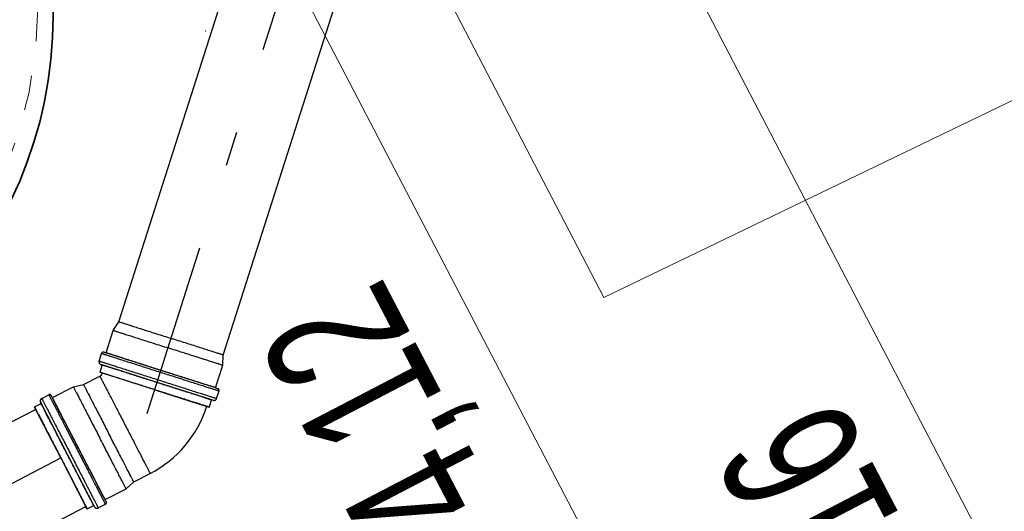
# Model space of a CAD drawing. Header units: metres. Extents: x -535942 to -530626, y -1087729 to -1086275.
# Tile 130 of 247: x -534207.01 to -534204.17, y -1086917.34 to -1086915.93. Entities that reach past the tile are written whole.
import ezdxf

# ---------------------------------------------------------------- set-up
doc = ezdxf.new("R2010")
doc.units = ezdxf.units.M
for name, pattern in [('A_CARA_07', [7, 5, -2]), ('DASHDOT', [1, 0.5, -0.25, 0, -0.25]), ('DASHED', [19.05, 12.7, -6.35])]:
    doc.linetypes.add(name, pattern=pattern)
for name, color, linetype in [('18', 7, 'Continuous'), ('_blok SS sítě', 7, 'Continuous'), ('_blok zaměření - nové', 7, 'Continuous'), ('_externi reference', 7, 'Continuous'), ('PROSPECT_neviditelná', 8, 'DASHED'), ('PROSPECT_osa', 8, 'DASHDOT')]:
    doc.layers.add(name, color=color, linetype=linetype)
for name, color, linetype, lineweight in [('AG silno NN', 251, 'G_VED_660_PN', 13), ('AG_koty souradnice značky', 240, 'Continuous', 13), ('CA_POHHRA25', 7, 'Continuous', 25), ('CA_REZY', 1, 'Continuous', 50), ('PROSPECT_technologie - nová', 150, 'Continuous', 35)]:
    doc.layers.add(name, color=color, linetype=linetype, lineweight=lineweight)
doc.layers.add('AG_Demolice', color=7, linetype='Continuous', lineweight=25, true_color=0xff8000)
doc.styles.add('PM-Poznámka', font='ARIALN.TTF', dxfattribs={"width": 0.8})
doc.linetypes.add('G_VED_660_PN', pattern='A,0.5,-1,2,-6.5,[28,hpfmlin.shx,S=1,R=0,X=0,Y=0],-6.5,2,-1,0.5', length=20)
doc.dimstyles.new('RP_Poznámkový', dxfattribs={"dimscale": 0, "dimtxt": 2, "dimasz": 2, "dimexe": 0, "dimexo": 5, "dimgap": 0.5, "dimtad": 1, "dimzin": 1, "dimtxsty": 'PM-Poznámka', "dimblk": 'ARCHTICK', "dimcen": 2.5, "dimclrd": 256, "dimclre": 256, "dimclrt": 256, "dimadec": 5, "dimazin": 0, "dimtm": 1e-09, "dimtfac": 1, "dimtmove": 1, "dimatfit": 3, "dimldrblk": 'CLOSEDBLANK', "dimfxl": 10, "dimfxlon": 1, "dimtfill": 1, "dimlwd": 13, "dimlwe": 13, "dimarcsym": 0})

# ---------------------------------------------------------------- blocks, each defined once
blk = doc.blocks.new('SS nízké napětí')
at = {"layer": 'AG silno NN', "ltscale": 0.7}
for p, q in [((-534208.21924, -1086911.15171), (-534205.32515, -1086916.72792)), ((-534205.32515, -1086916.72792), (-534203.27676, -1086915.73966))]:
    blk.add_line(p, q, dxfattribs=at)
blk = doc.blocks.new('doměř')
at = {"layer": '18', "color": 252, "linetype": 'Continuous', "lineweight": 13}
blk.add_point((-534206.47, -1086915.96), dxfattribs=at)
blk = doc.blocks.new('Zaměření - zekan')
at = {"layer": '_blok zaměření - nové', "lineweight": -3}
blk.add_blockref('doměř', (0, 0), dxfattribs=at)
blk = doc.blocks.new('A$Ca185f1d1')
at = {"layer": 'CA_POHHRA25', "color": 240, "linetype": 'A_CARA_07', "lineweight": 13}
blk.add_circle((13970, -1280.1), 1220, dxfattribs=at)
blk = doc.blocks.new('A$C881cb249')
at = {"layer": 'PROSPECT_neviditelná'}
for p, q in [((10.5082, 11.9496), (10.8272, 12.9493)), ((10.8083, 11.8539), (11.1273, 12.8536)), ((10.4921, 11.9246), (10.5082, 11.9496)), ((10.4715, 11.86), (10.4921, 11.9246)), ((10.4511, 11.8366), (10.4581, 11.8585)), ((10.4644, 11.8618), (10.4709, 11.8597)), ((10.4709, 11.8597), (10.4644, 11.8618)), ((10.6288, 11.8093), (10.4709, 11.8597)), ((10.8069, 11.8242), (10.8083, 11.8539)), ((10.4539, 11.8048), (10.4603, 11.8248)), ((10.4563, 11.8266), (10.46, 11.8254)), ((10.46, 11.8254), (10.4563, 11.8266)), ((10.6178, 11.775), (10.46, 11.8254)), ((10.7863, 11.7596), (10.8069, 11.8242)), ((10.4063, 11.7686), (10.4534, 11.7929)), ((10.4542, 11.8042), (10.4543, 11.8041)), ((10.4543, 11.8041), (10.4542, 11.8042)), ((10.4543, 11.8041), (10.4606, 11.8021)), ((10.4607, 11.8021), (10.4543, 11.8041)), ((10.4606, 11.8021), (10.4607, 11.8021)), ((10.6111, 11.7541), (10.4607, 11.8021)), ((10.7866, 11.759), (10.6288, 11.8093)), ((10.317, 11.7312), (10.3773, 11.7623)), ((10.3773, 11.7623), (10.4063, 11.7686)), ((10.7757, 11.7247), (10.6178, 11.775)), ((10.7866, 11.759), (10.7931, 11.7569)), ((10.7931, 11.7569), (10.7866, 11.759)), ((10.2861, 11.729), (10.3065, 11.7396)), ((10.3133, 11.7374), (10.3164, 11.7314)), ((10.3164, 11.7314), (10.3133, 11.7374)), ((10.3924, 11.5841), (10.3164, 11.7314)), ((10.6111, 11.7541), (10.7616, 11.7061)), ((10.7893, 11.7287), (10.7963, 11.7506)), ((10.2653, 11.7039), (10.2653, 11.7038)), ((10.2653, 11.7038), (10.2653, 11.7039)), ((10.2653, 11.7038), (10.2684, 11.6979)), ((10.2684, 11.6979), (10.2653, 11.7038)), ((10.2655, 11.7046), (10.2842, 11.7142)), ((10.2826, 11.7183), (10.2844, 11.7149)), ((10.2844, 11.7149), (10.2826, 11.7183)), ((10.3604, 11.5676), (10.2844, 11.7149)), ((10.768, 11.704), (10.7616, 11.7061)), ((10.7616, 11.7061), (10.7616, 11.7061)), ((10.7616, 11.7061), (10.768, 11.704)), ((10.768, 11.704), (10.768, 11.704)), ((10.768, 11.704), (10.768, 11.704)), ((10.7687, 11.7043), (10.775, 11.7244)), ((10.7757, 11.7247), (10.7793, 11.7235)), ((10.7793, 11.7235), (10.7757, 11.7247)), ((8.4733, 10.7708), (10.2686, 11.6975)), ((10.2684, 11.6979), (10.2684, 11.6979)), ((10.3408, 11.5575), (10.2684, 11.6979)), ((10.4364, 11.4204), (10.3604, 11.5676)), ((10.4684, 11.4369), (10.3924, 11.5841)), ((10.3408, 11.5575), (10.4133, 11.4172)), ((10.5508, 11.4887), (10.5979, 11.513)), ((10.5288, 11.4687), (10.5508, 11.4887)), ((10.4686, 11.4376), (10.5288, 11.4687)), ((8.6178, 10.4909), (10.4131, 11.4176)), ((10.4133, 11.4172), (10.4133, 11.4171)), ((10.4171, 11.411), (10.4357, 11.4206)), ((10.4364, 11.4204), (10.4381, 11.417)), ((10.4381, 11.417), (10.4364, 11.4204)), ((10.4489, 11.4136), (10.4694, 11.4241)), ((10.4684, 11.4369), (10.4715, 11.4309)), ((10.4715, 11.4309), (10.4684, 11.4369)), ((10.4164, 11.4113), (10.4133, 11.4171)), ((10.4133, 11.4171), (10.4163, 11.4113)), ((10.4163, 11.4113), (10.4164, 11.4112)), ((10.4164, 11.4112), (10.4164, 11.4113))]:
    blk.add_line(p, q, dxfattribs=at)
for points in [[(10.5082, 11.9496), (10.5083, 11.9496), (10.5086, 11.9495), (10.509, 11.9494), (10.5097, 11.9492), (10.5105, 11.9489), (10.5115, 11.9486), (10.5127, 11.9482), (10.514, 11.9478), (10.5155, 11.9473), (10.5172, 11.9467), (10.5191, 11.9461), (10.5212, 11.9455), (10.5234, 11.9448), (10.5258, 11.944), (10.5283, 11.9432), (10.531, 11.9424), (10.5339, 11.9414), (10.5369, 11.9405), (10.54, 11.9395), (10.5433, 11.9384), (10.5467, 11.9373), (10.5503, 11.9362), (10.554, 11.935), (10.5578, 11.9338), (10.5618, 11.9325), (10.5659, 11.9312), (10.5701, 11.9299), (10.5743, 11.9285), (10.5787, 11.9271), (10.5832, 11.9257), (10.5878, 11.9242), (10.5925, 11.9227), (10.5972, 11.9212), (10.602, 11.9197), (10.6069, 11.9181), (10.6119, 11.9165), (10.6169, 11.915), (10.6219, 11.9133), (10.6271, 11.9117), (10.6322, 11.9101), (10.6374, 11.9084), (10.6426, 11.9068), (10.6478, 11.9051), (10.653, 11.9034), (10.6635, 11.9001)], [(10.4921, 11.9246), (10.4922, 11.9246), (10.4925, 11.9245), (10.493, 11.9243), (10.4936, 11.9241), (10.4944, 11.9239), (10.4954, 11.9235), (10.4966, 11.9232), (10.498, 11.9227), (10.4995, 11.9222), (10.5012, 11.9217), (10.5031, 11.9211), (10.5052, 11.9204), (10.5074, 11.9197), (10.5098, 11.919), (10.5123, 11.9182), (10.515, 11.9173), (10.5179, 11.9164), (10.5209, 11.9154), (10.5241, 11.9144), (10.5274, 11.9133), (10.5309, 11.9122), (10.5345, 11.9111), (10.5382, 11.9099), (10.5421, 11.9087), (10.5461, 11.9074), (10.5502, 11.9061), (10.5544, 11.9047), (10.5588, 11.9033), (10.5632, 11.9019), (10.5677, 11.9005), (10.5724, 11.899), (10.5771, 11.8975), (10.5819, 11.8959), (10.5868, 11.8944), (10.5918, 11.8928), (10.5968, 11.8912), (10.6019, 11.8896), (10.607, 11.8879), (10.6122, 11.8863), (10.6175, 11.8846), (10.6228, 11.8829), (10.6281, 11.8812), (10.6334, 11.8795), (10.6388, 11.8778), (10.6441, 11.8761), (10.6495, 11.8744)], [(10.8083, 11.8539), (10.8082, 11.8539), (10.8079, 11.854), (10.8075, 11.8541), (10.8068, 11.8543), (10.806, 11.8546), (10.805, 11.8549), (10.8038, 11.8553), (10.8025, 11.8557), (10.8009, 11.8562), (10.7992, 11.8568), (10.7974, 11.8574), (10.7953, 11.858), (10.7931, 11.8587), (10.7907, 11.8595), (10.7882, 11.8603), (10.7855, 11.8611), (10.7826, 11.8621), (10.7796, 11.863), (10.7765, 11.864), (10.7732, 11.8651), (10.7698, 11.8662), (10.7662, 11.8673), (10.7625, 11.8685), (10.7586, 11.8697), (10.7547, 11.871), (10.7506, 11.8723), (10.7464, 11.8736), (10.7422, 11.875), (10.7378, 11.8764), (10.7333, 11.8778), (10.7287, 11.8793), (10.724, 11.8808), (10.7193, 11.8823), (10.7145, 11.8838), (10.7096, 11.8854), (10.7046, 11.887), (10.6996, 11.8886), (10.6945, 11.8902), (10.6894, 11.8918), (10.6843, 11.8934), (10.6791, 11.8951), (10.6739, 11.8967), (10.6687, 11.8984), (10.6635, 11.9001)], [(10.8069, 11.8242), (10.8068, 11.8242), (10.8065, 11.8243), (10.8061, 11.8244), (10.8054, 11.8246), (10.8046, 11.8249), (10.8036, 11.8252), (10.8024, 11.8256), (10.8011, 11.826), (10.7995, 11.8265), (10.7978, 11.8271), (10.7959, 11.8277), (10.7939, 11.8283), (10.7916, 11.829), (10.7892, 11.8298), (10.7867, 11.8306), (10.784, 11.8315), (10.7811, 11.8324), (10.7781, 11.8333), (10.7749, 11.8344), (10.7716, 11.8354), (10.7681, 11.8365), (10.7645, 11.8377), (10.7608, 11.8389), (10.7569, 11.8401), (10.7529, 11.8414), (10.7488, 11.8427), (10.7446, 11.844), (10.7403, 11.8454), (10.7358, 11.8468), (10.7313, 11.8483), (10.7266, 11.8498), (10.7219, 11.8513), (10.7171, 11.8528), (10.7122, 11.8544), (10.7072, 11.856), (10.7022, 11.8576), (10.6971, 11.8592), (10.692, 11.8608), (10.6868, 11.8625), (10.6815, 11.8642), (10.6763, 11.8658), (10.6709, 11.8675), (10.6656, 11.8692), (10.6603, 11.8709), (10.6549, 11.8727), (10.6495, 11.8744)], [(10.4581, 11.8585), (10.4582, 11.8585), (10.4584, 11.8584), (10.4588, 11.8583), (10.4593, 11.8582), (10.46, 11.8579), (10.4608, 11.8577), (10.4618, 11.8574), (10.4629, 11.857), (10.4641, 11.8566), (10.4655, 11.8562), (10.467, 11.8557), (10.4687, 11.8552), (10.4705, 11.8546), (10.4725, 11.854), (10.4746, 11.8533), (10.4768, 11.8526), (10.4792, 11.8518), (10.4816, 11.851), (10.4843, 11.8502), (10.487, 11.8493), (10.4899, 11.8484), (10.4928, 11.8475), (10.4959, 11.8465), (10.4991, 11.8455), (10.5025, 11.8444), (10.5059, 11.8433), (10.5095, 11.8422), (10.5131, 11.841), (10.5169, 11.8398), (10.5207, 11.8386), (10.5246, 11.8373), (10.5287, 11.836), (10.5328, 11.8347), (10.537, 11.8334), (10.5413, 11.832), (10.5456, 11.8306), (10.55, 11.8292), (10.5545, 11.8278), (10.5591, 11.8263), (10.5637, 11.8249), (10.5684, 11.8234), (10.5731, 11.8219), (10.5779, 11.8203), (10.5827, 11.8188), (10.5875, 11.8173), (10.5924, 11.8157), (10.5973, 11.8141), (10.6023, 11.8125), (10.6072, 11.811), (10.6122, 11.8094), (10.6172, 11.8078), (10.6222, 11.8062), (10.6272, 11.8046)], [(10.6289, 11.8098), (10.6242, 11.8113), (10.6195, 11.8128), (10.6147, 11.8143), (10.61, 11.8159), (10.6053, 11.8174), (10.6006, 11.8189), (10.5959, 11.8203), (10.5913, 11.8218), (10.5867, 11.8233), (10.5821, 11.8247), (10.5776, 11.8262), (10.5731, 11.8276), (10.5687, 11.829), (10.5644, 11.8304), (10.56, 11.8318), (10.5558, 11.8331), (10.5516, 11.8345), (10.5475, 11.8358), (10.5435, 11.8371), (10.5395, 11.8383), (10.5357, 11.8396), (10.5319, 11.8408), (10.5282, 11.842), (10.5246, 11.8431), (10.5211, 11.8442), (10.5176, 11.8453), (10.5143, 11.8464), (10.5111, 11.8474), (10.508, 11.8484), (10.505, 11.8493), (10.5022, 11.8503), (10.4994, 11.8511), (10.4968, 11.852), (10.4942, 11.8528), (10.4918, 11.8536), (10.4896, 11.8543), (10.4874, 11.855), (10.4854, 11.8556), (10.4835, 11.8562), (10.4818, 11.8568), (10.4801, 11.8573), (10.4787, 11.8578), (10.4773, 11.8582), (10.4761, 11.8586), (10.475, 11.8589), (10.4741, 11.8592), (10.4733, 11.8595), (10.4727, 11.8597), (10.4722, 11.8598), (10.4718, 11.8599), (10.4716, 11.86), (10.4715, 11.86)], [(10.4511, 11.8366), (10.4512, 11.8366), (10.4514, 11.8365), (10.4518, 11.8364), (10.4523, 11.8362), (10.453, 11.836), (10.4538, 11.8358), (10.4548, 11.8355), (10.4559, 11.8351), (10.4571, 11.8347), (10.4585, 11.8343), (10.4601, 11.8338), (10.4617, 11.8333), (10.4635, 11.8327), (10.4655, 11.832), (10.4676, 11.8314), (10.4698, 11.8307), (10.4722, 11.8299), (10.4746, 11.8291), (10.4773, 11.8283), (10.48, 11.8274), (10.4829, 11.8265), (10.4858, 11.8256), (10.4889, 11.8246), (10.4922, 11.8235), (10.4955, 11.8225), (10.4989, 11.8214), (10.5025, 11.8203), (10.5061, 11.8191), (10.5099, 11.8179), (10.5137, 11.8167), (10.5176, 11.8154), (10.5217, 11.8141), (10.5258, 11.8128), (10.53, 11.8115), (10.5343, 11.8101), (10.5386, 11.8087), (10.543, 11.8073), (10.5475, 11.8059), (10.5521, 11.8044), (10.5567, 11.8029), (10.5614, 11.8015), (10.5661, 11.8), (10.5709, 11.7984), (10.5757, 11.7969), (10.5805, 11.7953), (10.5854, 11.7938), (10.5903, 11.7922), (10.5953, 11.7906), (10.6002, 11.7891), (10.6052, 11.7875), (10.6102, 11.7859), (10.6152, 11.7843), (10.6202, 11.7827)], [(10.6177, 11.7746), (10.6129, 11.7761), (10.6082, 11.7776), (10.6035, 11.7791), (10.5987, 11.7806), (10.594, 11.7821), (10.5893, 11.7836), (10.5847, 11.7851), (10.58, 11.7866), (10.5754, 11.788), (10.5709, 11.7895), (10.5664, 11.7909), (10.5619, 11.7924), (10.5575, 11.7938), (10.5531, 11.7952), (10.5488, 11.7965), (10.5446, 11.7979), (10.5404, 11.7992), (10.5363, 11.8005), (10.5322, 11.8018), (10.5283, 11.8031), (10.5244, 11.8043), (10.5206, 11.8055), (10.5169, 11.8067), (10.5133, 11.8079), (10.5098, 11.809), (10.5064, 11.8101), (10.5031, 11.8111), (10.4999, 11.8122), (10.4968, 11.8131), (10.4938, 11.8141), (10.4909, 11.815), (10.4882, 11.8159), (10.4855, 11.8167), (10.483, 11.8175), (10.4806, 11.8183), (10.4783, 11.819), (10.4762, 11.8197), (10.4742, 11.8204), (10.4723, 11.821), (10.4705, 11.8215), (10.4689, 11.822), (10.4674, 11.8225), (10.4661, 11.8229), (10.4649, 11.8233), (10.4638, 11.8237), (10.4629, 11.824), (10.4621, 11.8242), (10.4614, 11.8244), (10.4609, 11.8246), (10.4606, 11.8247), (10.4604, 11.8248), (10.4603, 11.8248)], [(10.4534, 11.7929), (10.4535, 11.7928), (10.4536, 11.7926), (10.4537, 11.7923), (10.454, 11.7918), (10.4543, 11.7913), (10.4547, 11.7905), (10.4551, 11.7897), (10.4556, 11.7887), (10.4562, 11.7876), (10.4568, 11.7863), (10.4575, 11.785), (10.4583, 11.7835), (10.4591, 11.7818), (10.46, 11.7801), (10.461, 11.7782), (10.462, 11.7763), (10.4631, 11.7742), (10.4642, 11.7719), (10.4654, 11.7696), (10.4667, 11.7672), (10.468, 11.7646), (10.4694, 11.762), (10.4708, 11.7592), (10.4723, 11.7564), (10.4738, 11.7534), (10.4754, 11.7504), (10.477, 11.7472), (10.4787, 11.744), (10.4804, 11.7407), (10.4821, 11.7373), (10.4839, 11.7338), (10.4858, 11.7303), (10.4876, 11.7266), (10.4895, 11.7229), (10.4915, 11.7192), (10.4935, 11.7153), (10.4955, 11.7114), (10.4975, 11.7075), (10.4996, 11.7035), (10.5017, 11.6995), (10.5038, 11.6954), (10.5059, 11.6913), (10.508, 11.6871), (10.5102, 11.6829), (10.5124, 11.6787), (10.5146, 11.6744), (10.5168, 11.6702), (10.519, 11.6659), (10.5212, 11.6616), (10.5234, 11.6573), (10.5257, 11.653)], [(10.4539, 11.8048), (10.454, 11.8048), (10.4542, 11.8047), (10.4545, 11.8046), (10.455, 11.8044), (10.4557, 11.8042), (10.4565, 11.804), (10.4574, 11.8037), (10.4585, 11.8033), (10.4597, 11.8029), (10.461, 11.8025), (10.4625, 11.802), (10.4641, 11.8015), (10.4659, 11.801), (10.4678, 11.8004), (10.4698, 11.7997), (10.4719, 11.799), (10.4742, 11.7983), (10.4766, 11.7975), (10.4791, 11.7967), (10.4818, 11.7959), (10.4845, 11.795), (10.4874, 11.7941), (10.4904, 11.7931), (10.4935, 11.7921), (10.4967, 11.7911), (10.5, 11.7901), (10.5034, 11.789), (10.5069, 11.7879), (10.5106, 11.7867), (10.5143, 11.7855), (10.518, 11.7843), (10.5219, 11.7831), (10.5259, 11.7818), (10.5299, 11.7805), (10.534, 11.7792), (10.5382, 11.7779), (10.5424, 11.7765), (10.5467, 11.7752), (10.5511, 11.7738), (10.5555, 11.7724), (10.56, 11.7709), (10.5645, 11.7695), (10.5691, 11.768), (10.5737, 11.7666), (10.5783, 11.7651), (10.583, 11.7636), (10.5877, 11.7621), (10.5924, 11.7606), (10.5971, 11.7591), (10.6018, 11.7576), (10.6066, 11.7561), (10.6113, 11.7546)], [(10.6272, 11.8046), (10.6322, 11.803), (10.6372, 11.8014), (10.6422, 11.7998), (10.6472, 11.7982), (10.6522, 11.7966), (10.6571, 11.795), (10.6621, 11.7935), (10.6669, 11.7919), (10.6718, 11.7904), (10.6766, 11.7888), (10.6814, 11.7873), (10.6861, 11.7858), (10.6908, 11.7843), (10.6954, 11.7828), (10.7, 11.7814), (10.7044, 11.7799), (10.7089, 11.7785), (10.7132, 11.7771), (10.7175, 11.7758), (10.7217, 11.7744), (10.7258, 11.7731), (10.7298, 11.7718), (10.7338, 11.7706), (10.7376, 11.7694), (10.7414, 11.7682), (10.745, 11.767), (10.7486, 11.7659), (10.752, 11.7648), (10.7553, 11.7637), (10.7585, 11.7627), (10.7616, 11.7617), (10.7646, 11.7607), (10.7675, 11.7598), (10.7702, 11.759), (10.7728, 11.7581), (10.7753, 11.7573), (10.7777, 11.7566), (10.7799, 11.7559), (10.782, 11.7552), (10.7839, 11.7546), (10.7858, 11.754), (10.7874, 11.7535), (10.789, 11.753), (10.7904, 11.7525), (10.7916, 11.7521), (10.7927, 11.7518), (10.7937, 11.7515), (10.7945, 11.7512), (10.7952, 11.751), (10.7957, 11.7508), (10.796, 11.7507), (10.7963, 11.7506), (10.7963, 11.7506)], [(10.7863, 11.7596), (10.7862, 11.7596), (10.786, 11.7597), (10.7856, 11.7598), (10.7851, 11.76), (10.7845, 11.7602), (10.7837, 11.7604), (10.7828, 11.7607), (10.7817, 11.7611), (10.7805, 11.7614), (10.7792, 11.7619), (10.7777, 11.7623), (10.7761, 11.7629), (10.7743, 11.7634), (10.7724, 11.764), (10.7704, 11.7647), (10.7683, 11.7654), (10.766, 11.7661), (10.7636, 11.7668), (10.7611, 11.7677), (10.7584, 11.7685), (10.7557, 11.7694), (10.7528, 11.7703), (10.7498, 11.7712), (10.7467, 11.7722), (10.7435, 11.7733), (10.7402, 11.7743), (10.7368, 11.7754), (10.7333, 11.7765), (10.7296, 11.7777), (10.7259, 11.7789), (10.7222, 11.7801), (10.7183, 11.7813), (10.7143, 11.7826), (10.7103, 11.7838), (10.7062, 11.7852), (10.702, 11.7865), (10.6978, 11.7878), (10.6935, 11.7892), (10.6891, 11.7906), (10.6847, 11.792), (10.6802, 11.7934), (10.6757, 11.7949), (10.6711, 11.7963), (10.6665, 11.7978), (10.6619, 11.7993), (10.6572, 11.8008), (10.6525, 11.8023), (10.6478, 11.8038), (10.6431, 11.8053), (10.6384, 11.8068), (10.6336, 11.8083), (10.6289, 11.8098)], [(10.3773, 11.7623), (10.3773, 11.7622), (10.3774, 11.7619), (10.3777, 11.7615), (10.378, 11.7609), (10.3784, 11.7601), (10.3788, 11.7592), (10.3794, 11.7581), (10.3801, 11.7568), (10.3808, 11.7554), (10.3816, 11.7538), (10.3825, 11.752), (10.3835, 11.7501), (10.3846, 11.748), (10.3858, 11.7458), (10.387, 11.7434), (10.3883, 11.7409), (10.3897, 11.7382), (10.3911, 11.7354), (10.3927, 11.7324), (10.3943, 11.7293), (10.3959, 11.7261), (10.3977, 11.7227), (10.3995, 11.7193), (10.4013, 11.7157), (10.4032, 11.7119), (10.4052, 11.7081), (10.4073, 11.7042), (10.4093, 11.7001), (10.4115, 11.696), (10.4137, 11.6917), (10.4159, 11.6874), (10.4182, 11.683), (10.4205, 11.6785), (10.4228, 11.6739), (10.4252, 11.6693), (10.4277, 11.6646), (10.4301, 11.6599), (10.4326, 11.6551), (10.4351, 11.6502), (10.4376, 11.6453), (10.4402, 11.6404), (10.4427, 11.6354), (10.4453, 11.6305), (10.4479, 11.6255), (10.4504, 11.6205), (10.453, 11.6155)], [(10.4063, 11.7686), (10.4064, 11.7685), (10.4065, 11.7683), (10.4067, 11.7678), (10.407, 11.7672), (10.4074, 11.7665), (10.4079, 11.7655), (10.4085, 11.7644), (10.4091, 11.7632), (10.4099, 11.7617), (10.4107, 11.7602), (10.4116, 11.7584), (10.4126, 11.7565), (10.4136, 11.7544), (10.4148, 11.7522), (10.416, 11.7498), (10.4173, 11.7473), (10.4187, 11.7447), (10.4201, 11.7419), (10.4216, 11.7389), (10.4232, 11.7359), (10.4249, 11.7326), (10.4266, 11.7293), (10.4284, 11.7259), (10.4302, 11.7223), (10.4321, 11.7186), (10.4341, 11.7148), (10.4361, 11.7109), (10.4382, 11.7069), (10.4403, 11.7028), (10.4425, 11.6986), (10.4447, 11.6943), (10.4469, 11.69), (10.4492, 11.6856), (10.4515, 11.6811), (10.4539, 11.6765), (10.4562, 11.6719), (10.4587, 11.6672), (10.4611, 11.6625), (10.4636, 11.6577), (10.466, 11.6529), (10.4685, 11.6481), (10.471, 11.6433), (10.4735, 11.6384), (10.4761, 11.6335), (10.4786, 11.6286)], [(10.775, 11.7244), (10.775, 11.7244), (10.7748, 11.7244), (10.7744, 11.7246), (10.7739, 11.7247), (10.7733, 11.7249), (10.7725, 11.7252), (10.7715, 11.7255), (10.7705, 11.7258), (10.7693, 11.7262), (10.7679, 11.7266), (10.7664, 11.7271), (10.7648, 11.7276), (10.7631, 11.7282), (10.7612, 11.7288), (10.7592, 11.7294), (10.757, 11.7301), (10.7547, 11.7308), (10.7523, 11.7316), (10.7498, 11.7324), (10.7472, 11.7332), (10.7444, 11.7341), (10.7415, 11.735), (10.7385, 11.736), (10.7354, 11.737), (10.7322, 11.738), (10.7289, 11.7391), (10.7255, 11.7402), (10.722, 11.7413), (10.7184, 11.7424), (10.7147, 11.7436), (10.7109, 11.7448), (10.707, 11.7461), (10.7031, 11.7473), (10.6991, 11.7486), (10.6949, 11.7499), (10.6908, 11.7512), (10.6865, 11.7526), (10.6822, 11.754), (10.6779, 11.7554), (10.6734, 11.7568), (10.669, 11.7582), (10.6644, 11.7596), (10.6599, 11.7611), (10.6553, 11.7626), (10.6506, 11.764), (10.646, 11.7655), (10.6413, 11.767), (10.6366, 11.7685), (10.6319, 11.77), (10.6271, 11.7716), (10.6224, 11.7731), (10.6177, 11.7746)], [(10.6202, 11.7827), (10.6253, 11.7811), (10.6303, 11.7795), (10.6353, 11.7779), (10.6402, 11.7763), (10.6452, 11.7747), (10.6502, 11.7731), (10.6551, 11.7716), (10.66, 11.77), (10.6648, 11.7684), (10.6696, 11.7669), (10.6744, 11.7654), (10.6791, 11.7639), (10.6838, 11.7624), (10.6884, 11.7609), (10.693, 11.7595), (10.6975, 11.758), (10.7019, 11.7566), (10.7062, 11.7552), (10.7105, 11.7539), (10.7147, 11.7525), (10.7188, 11.7512), (10.7229, 11.7499), (10.7268, 11.7487), (10.7306, 11.7474), (10.7344, 11.7462), (10.738, 11.7451), (10.7416, 11.744), (10.745, 11.7429), (10.7483, 11.7418), (10.7516, 11.7408), (10.7547, 11.7398), (10.7576, 11.7388), (10.7605, 11.7379), (10.7632, 11.737), (10.7658, 11.7362), (10.7683, 11.7354), (10.7707, 11.7347), (10.7729, 11.734), (10.775, 11.7333), (10.777, 11.7327), (10.7788, 11.7321), (10.7804, 11.7316), (10.782, 11.7311), (10.7834, 11.7306), (10.7846, 11.7302), (10.7857, 11.7299), (10.7867, 11.7296), (10.7875, 11.7293), (10.7882, 11.7291), (10.7887, 11.7289), (10.789, 11.7288), (10.7893, 11.7287), (10.7893, 11.7287)], [(10.2861, 11.729), (10.2861, 11.729), (10.2862, 11.7288), (10.2864, 11.7284), (10.2867, 11.7279), (10.287, 11.7273), (10.2874, 11.7265), (10.2878, 11.7257), (10.2884, 11.7246), (10.289, 11.7235), (10.2896, 11.7222), (10.2904, 11.7207), (10.2912, 11.7192), (10.292, 11.7175), (10.293, 11.7156), (10.294, 11.7137), (10.2951, 11.7116), (10.2962, 11.7094), (10.2974, 11.7071), (10.2987, 11.7047), (10.3, 11.7021), (10.3013, 11.6995), (10.3028, 11.6967), (10.3043, 11.6938), (10.3058, 11.6908), (10.3074, 11.6877), (10.3091, 11.6845), (10.3108, 11.6812), (10.3125, 11.6778), (10.3143, 11.6743), (10.3162, 11.6707), (10.3181, 11.667), (10.32, 11.6633), (10.322, 11.6594), (10.324, 11.6555), (10.3261, 11.6515), (10.3282, 11.6475), (10.3303, 11.6433), (10.3325, 11.6391), (10.3347, 11.6349), (10.3369, 11.6306), (10.3391, 11.6262), (10.3414, 11.6218), (10.3437, 11.6174), (10.346, 11.6129), (10.3484, 11.6084), (10.3507, 11.6038), (10.3531, 11.5992), (10.3555, 11.5946), (10.3579, 11.59), (10.3603, 11.5853), (10.3627, 11.5807), (10.3651, 11.576), (10.3675, 11.5713)], [(10.3065, 11.7396), (10.3066, 11.7395), (10.3067, 11.7393), (10.3068, 11.739), (10.3071, 11.7385), (10.3074, 11.7379), (10.3078, 11.7371), (10.3083, 11.7362), (10.3088, 11.7352), (10.3094, 11.734), (10.3101, 11.7327), (10.3108, 11.7313), (10.3116, 11.7297), (10.3125, 11.728), (10.3134, 11.7262), (10.3144, 11.7242), (10.3155, 11.7222), (10.3166, 11.72), (10.3178, 11.7177), (10.3191, 11.7152), (10.3204, 11.7127), (10.3218, 11.71), (10.3232, 11.7072), (10.3247, 11.7043), (10.3263, 11.7013), (10.3279, 11.6982), (10.3295, 11.695), (10.3312, 11.6917), (10.333, 11.6883), (10.3348, 11.6848), (10.3366, 11.6812), (10.3385, 11.6776), (10.3405, 11.6738), (10.3425, 11.67), (10.3445, 11.666), (10.3465, 11.6621), (10.3486, 11.658), (10.3508, 11.6539), (10.3529, 11.6497), (10.3551, 11.6454), (10.3573, 11.6411), (10.3596, 11.6368), (10.3619, 11.6324), (10.3642, 11.6279), (10.3665, 11.6234), (10.3688, 11.6189), (10.3712, 11.6143), (10.3735, 11.6097), (10.3759, 11.6051), (10.3783, 11.6005), (10.3807, 11.5959), (10.3831, 11.5912), (10.3855, 11.5865), (10.3879, 11.5819)], [(10.3928, 11.5844), (10.3905, 11.5888), (10.3883, 11.5932), (10.386, 11.5976), (10.3837, 11.602), (10.3814, 11.6064), (10.3792, 11.6108), (10.3769, 11.6151), (10.3747, 11.6195), (10.3725, 11.6238), (10.3703, 11.628), (10.3681, 11.6322), (10.366, 11.6364), (10.3638, 11.6405), (10.3617, 11.6446), (10.3597, 11.6486), (10.3576, 11.6526), (10.3556, 11.6565), (10.3536, 11.6603), (10.3517, 11.6641), (10.3498, 11.6677), (10.3479, 11.6714), (10.3461, 11.6749), (10.3443, 11.6783), (10.3426, 11.6817), (10.3409, 11.685), (10.3392, 11.6882), (10.3377, 11.6913), (10.3361, 11.6942), (10.3346, 11.6971), (10.3332, 11.6999), (10.3318, 11.7026), (10.3305, 11.7052), (10.3292, 11.7076), (10.328, 11.71), (10.3268, 11.7122), (10.3257, 11.7144), (10.3247, 11.7164), (10.3237, 11.7182), (10.3228, 11.72), (10.322, 11.7216), (10.3212, 11.7231), (10.3205, 11.7245), (10.3198, 11.7258), (10.3192, 11.7269), (10.3187, 11.7279), (10.3183, 11.7288), (10.3179, 11.7295), (10.3176, 11.7301), (10.3174, 11.7306), (10.3172, 11.7309), (10.3171, 11.7311), (10.317, 11.7312)], [(10.6113, 11.7546), (10.616, 11.7531), (10.6207, 11.7515), (10.6255, 11.75), (10.6302, 11.7485), (10.6349, 11.747), (10.6396, 11.7455), (10.6442, 11.744), (10.6489, 11.7426), (10.6535, 11.7411), (10.658, 11.7396), (10.6626, 11.7382), (10.667, 11.7368), (10.6714, 11.7354), (10.6758, 11.734), (10.6801, 11.7326), (10.6844, 11.7312), (10.6885, 11.7299), (10.6927, 11.7286), (10.6967, 11.7273), (10.7006, 11.726), (10.7045, 11.7248), (10.7083, 11.7236), (10.712, 11.7224), (10.7156, 11.7213), (10.7191, 11.7202), (10.7225, 11.7191), (10.7258, 11.718), (10.7291, 11.717), (10.7322, 11.716), (10.7351, 11.715), (10.738, 11.7141), (10.7408, 11.7132), (10.7434, 11.7124), (10.7459, 11.7116), (10.7483, 11.7108), (10.7506, 11.7101), (10.7528, 11.7094), (10.7548, 11.7088), (10.7567, 11.7082), (10.7584, 11.7076), (10.76, 11.7071), (10.7615, 11.7066), (10.7629, 11.7062), (10.7641, 11.7058), (10.7652, 11.7055), (10.7661, 11.7052), (10.7669, 11.7049), (10.7675, 11.7047), (10.768, 11.7046), (10.7684, 11.7044), (10.7686, 11.7044), (10.7687, 11.7043)], [(10.2655, 11.7046), (10.2655, 11.7045), (10.2656, 11.7043), (10.2658, 11.704), (10.2661, 11.7035), (10.2664, 11.7029), (10.2668, 11.7022), (10.2672, 11.7013), (10.2677, 11.7003), (10.2683, 11.6992), (10.2689, 11.6979), (10.2697, 11.6965), (10.2704, 11.695), (10.2713, 11.6934), (10.2722, 11.6916), (10.2732, 11.6897), (10.2742, 11.6877), (10.2753, 11.6856), (10.2764, 11.6834), (10.2777, 11.681), (10.2789, 11.6786), (10.2803, 11.676), (10.2816, 11.6733), (10.2831, 11.6705), (10.2846, 11.6676), (10.2861, 11.6646), (10.2877, 11.6615), (10.2894, 11.6584), (10.2911, 11.6551), (10.2928, 11.6517), (10.2946, 11.6483), (10.2964, 11.6447), (10.2983, 11.6411), (10.3002, 11.6374), (10.3021, 11.6337), (10.3041, 11.6298), (10.3061, 11.6259), (10.3081, 11.622), (10.3102, 11.618), (10.3123, 11.6139), (10.3144, 11.6098), (10.3166, 11.6056), (10.3188, 11.6014), (10.321, 11.5971), (10.3232, 11.5928), (10.3254, 11.5885), (10.3277, 11.5842), (10.3299, 11.5798), (10.3322, 11.5754), (10.3345, 11.571), (10.3367, 11.5666), (10.339, 11.5622), (10.3413, 11.5578)], [(10.3599, 11.5674), (10.3577, 11.5718), (10.3554, 11.5762), (10.3531, 11.5806), (10.3508, 11.585), (10.3486, 11.5894), (10.3463, 11.5938), (10.3441, 11.5982), (10.3418, 11.6025), (10.3396, 11.6068), (10.3374, 11.611), (10.3352, 11.6153), (10.3331, 11.6194), (10.331, 11.6235), (10.3289, 11.6276), (10.3268, 11.6316), (10.3247, 11.6356), (10.3227, 11.6395), (10.3208, 11.6433), (10.3188, 11.6471), (10.3169, 11.6508), (10.315, 11.6544), (10.3132, 11.6579), (10.3114, 11.6614), (10.3097, 11.6647), (10.308, 11.668), (10.3064, 11.6712), (10.3048, 11.6743), (10.3032, 11.6773), (10.3017, 11.6802), (10.3003, 11.683), (10.2989, 11.6856), (10.2976, 11.6882), (10.2963, 11.6907), (10.2951, 11.693), (10.2939, 11.6953), (10.2929, 11.6974), (10.2918, 11.6994), (10.2908, 11.7013), (10.2899, 11.703), (10.2891, 11.7047), (10.2883, 11.7062), (10.2876, 11.7076), (10.287, 11.7088), (10.2864, 11.7099), (10.2859, 11.7109), (10.2854, 11.7118), (10.285, 11.7125), (10.2847, 11.7131), (10.2845, 11.7136), (10.2843, 11.7139), (10.2842, 11.7141), (10.2842, 11.7142)], [(10.5257, 11.653), (10.5279, 11.6486), (10.5301, 11.6443), (10.5323, 11.64), (10.5345, 11.6358), (10.5367, 11.6315), (10.5389, 11.6272), (10.5411, 11.623), (10.5433, 11.6188), (10.5454, 11.6147), (10.5476, 11.6105), (10.5497, 11.6064), (10.5518, 11.6024), (10.5538, 11.5984), (10.5559, 11.5945), (10.5579, 11.5906), (10.5598, 11.5867), (10.5618, 11.583), (10.5637, 11.5793), (10.5656, 11.5756), (10.5674, 11.5721), (10.5692, 11.5686), (10.571, 11.5652), (10.5727, 11.5619), (10.5743, 11.5587), (10.576, 11.5555), (10.5775, 11.5525), (10.5791, 11.5495), (10.5805, 11.5467), (10.582, 11.5439), (10.5833, 11.5413), (10.5846, 11.5387), (10.5859, 11.5363), (10.5871, 11.534), (10.5882, 11.5317), (10.5893, 11.5297), (10.5903, 11.5277), (10.5913, 11.5258), (10.5922, 11.5241), (10.593, 11.5224), (10.5938, 11.521), (10.5945, 11.5196), (10.5952, 11.5183), (10.5957, 11.5172), (10.5962, 11.5162), (10.5967, 11.5154), (10.5971, 11.5147), (10.5974, 11.5141), (10.5976, 11.5136), (10.5978, 11.5133), (10.5979, 11.5131), (10.5979, 11.513)], [(10.5508, 11.4887), (10.5508, 11.4888), (10.5506, 11.489), (10.5504, 11.4895), (10.5501, 11.49), (10.5497, 11.4908), (10.5492, 11.4917), (10.5487, 11.4928), (10.548, 11.4941), (10.5473, 11.4955), (10.5465, 11.4971), (10.5456, 11.4989), (10.5446, 11.5008), (10.5435, 11.5029), (10.5424, 11.5051), (10.5411, 11.5074), (10.5398, 11.51), (10.5385, 11.5126), (10.537, 11.5154), (10.5355, 11.5184), (10.5339, 11.5214), (10.5323, 11.5246), (10.5305, 11.528), (10.5288, 11.5314), (10.5269, 11.535), (10.525, 11.5387), (10.523, 11.5425), (10.521, 11.5464), (10.519, 11.5504), (10.5169, 11.5545), (10.5147, 11.5587), (10.5125, 11.5629), (10.5102, 11.5673), (10.508, 11.5717), (10.5056, 11.5762), (10.5033, 11.5808), (10.5009, 11.5854), (10.4985, 11.5901), (10.496, 11.5948), (10.4936, 11.5995), (10.4911, 11.6043), (10.4886, 11.6092), (10.4861, 11.614), (10.4836, 11.6189), (10.4811, 11.6238), (10.4786, 11.6286)], [(10.5288, 11.4687), (10.5288, 11.4687), (10.5286, 11.469), (10.5284, 11.4694), (10.5281, 11.47), (10.5277, 11.4708), (10.5272, 11.4717), (10.5267, 11.4728), (10.526, 11.4741), (10.5253, 11.4755), (10.5244, 11.4771), (10.5235, 11.4789), (10.5225, 11.4808), (10.5215, 11.4829), (10.5203, 11.4851), (10.5191, 11.4875), (10.5178, 11.49), (10.5164, 11.4927), (10.5149, 11.4955), (10.5134, 11.4985), (10.5118, 11.5016), (10.5101, 11.5048), (10.5084, 11.5082), (10.5066, 11.5117), (10.5048, 11.5153), (10.5028, 11.519), (10.5009, 11.5228), (10.4988, 11.5268), (10.4967, 11.5308), (10.4946, 11.5349), (10.4924, 11.5392), (10.4902, 11.5435), (10.4879, 11.5479), (10.4856, 11.5524), (10.4832, 11.557), (10.4808, 11.5616), (10.4784, 11.5663), (10.476, 11.5711), (10.4735, 11.5759), (10.471, 11.5807), (10.4685, 11.5856), (10.4659, 11.5905), (10.4634, 11.5955), (10.4608, 11.6004), (10.4582, 11.6054), (10.4556, 11.6104), (10.453, 11.6155)], [(10.4357, 11.4206), (10.4357, 11.4207), (10.4356, 11.4209), (10.4354, 11.4212), (10.4352, 11.4217), (10.4349, 11.4223), (10.4345, 11.423), (10.434, 11.4239), (10.4335, 11.4249), (10.4329, 11.426), (10.4323, 11.4273), (10.4316, 11.4286), (10.4308, 11.4302), (10.4299, 11.4318), (10.429, 11.4335), (10.4281, 11.4354), (10.427, 11.4374), (10.4259, 11.4396), (10.4248, 11.4418), (10.4236, 11.4441), (10.4223, 11.4466), (10.421, 11.4492), (10.4196, 11.4519), (10.4181, 11.4547), (10.4167, 11.4575), (10.4151, 11.4605), (10.4135, 11.4636), (10.4119, 11.4668), (10.4102, 11.4701), (10.4084, 11.4734), (10.4067, 11.4769), (10.4048, 11.4804), (10.403, 11.484), (10.4011, 11.4877), (10.3991, 11.4915), (10.3972, 11.4953), (10.3951, 11.4992), (10.3931, 11.5032), (10.391, 11.5072), (10.3889, 11.5113), (10.3868, 11.5154), (10.3846, 11.5196), (10.3825, 11.5238), (10.3803, 11.528), (10.3781, 11.5323), (10.3758, 11.5366), (10.3736, 11.541), (10.3713, 11.5454), (10.369, 11.5498), (10.3668, 11.5542), (10.3645, 11.5586), (10.3622, 11.563), (10.3599, 11.5674)], [(10.3675, 11.5713), (10.3699, 11.5666), (10.3723, 11.562), (10.3747, 11.5573), (10.3771, 11.5527), (10.3795, 11.548), (10.3819, 11.5434), (10.3843, 11.5388), (10.3866, 11.5343), (10.389, 11.5297), (10.3913, 11.5252), (10.3936, 11.5208), (10.3958, 11.5164), (10.3981, 11.512), (10.4003, 11.5077), (10.4025, 11.5035), (10.4047, 11.4993), (10.4068, 11.4952), (10.4089, 11.4911), (10.411, 11.4871), (10.413, 11.4832), (10.415, 11.4794), (10.4169, 11.4756), (10.4188, 11.4719), (10.4206, 11.4683), (10.4225, 11.4648), (10.4242, 11.4614), (10.4259, 11.4581), (10.4276, 11.4549), (10.4292, 11.4518), (10.4307, 11.4488), (10.4322, 11.4459), (10.4336, 11.4432), (10.435, 11.4405), (10.4363, 11.4379), (10.4376, 11.4355), (10.4388, 11.4332), (10.4399, 11.431), (10.441, 11.4289), (10.442, 11.427), (10.4429, 11.4251), (10.4438, 11.4235), (10.4446, 11.4219), (10.4454, 11.4205), (10.446, 11.4192), (10.4466, 11.418), (10.4472, 11.417), (10.4476, 11.4161), (10.448, 11.4153), (10.4483, 11.4147), (10.4486, 11.4142), (10.4488, 11.4139), (10.4489, 11.4136), (10.4489, 11.4136)], [(10.3879, 11.5819), (10.3903, 11.5772), (10.3928, 11.5725), (10.3952, 11.5679), (10.3976, 11.5632), (10.4, 11.5586), (10.4023, 11.554), (10.4047, 11.5494), (10.4071, 11.5448), (10.4094, 11.5403), (10.4117, 11.5358), (10.414, 11.5313), (10.4163, 11.5269), (10.4185, 11.5226), (10.4208, 11.5183), (10.4229, 11.514), (10.4251, 11.5098), (10.4272, 11.5057), (10.4293, 11.5017), (10.4314, 11.4977), (10.4334, 11.4937), (10.4354, 11.4899), (10.4373, 11.4862), (10.4392, 11.4825), (10.4411, 11.4789), (10.4429, 11.4754), (10.4446, 11.472), (10.4463, 11.4687), (10.448, 11.4655), (10.4496, 11.4624), (10.4512, 11.4594), (10.4526, 11.4565), (10.4541, 11.4537), (10.4555, 11.451), (10.4568, 11.4485), (10.458, 11.446), (10.4592, 11.4437), (10.4604, 11.4415), (10.4614, 11.4395), (10.4624, 11.4375), (10.4634, 11.4357), (10.4643, 11.434), (10.4651, 11.4324), (10.4658, 11.431), (10.4665, 11.4297), (10.4671, 11.4285), (10.4676, 11.4275), (10.4681, 11.4266), (10.4685, 11.4259), (10.4688, 11.4252), (10.469, 11.4248), (10.4692, 11.4244), (10.4693, 11.4242), (10.4694, 11.4241)], [(10.4686, 11.4376), (10.4686, 11.4376), (10.4685, 11.4379), (10.4683, 11.4382), (10.468, 11.4387), (10.4677, 11.4393), (10.4674, 11.44), (10.4669, 11.4409), (10.4664, 11.4418), (10.4658, 11.443), (10.4652, 11.4442), (10.4644, 11.4456), (10.4637, 11.4471), (10.4628, 11.4488), (10.4619, 11.4505), (10.4609, 11.4524), (10.4599, 11.4544), (10.4588, 11.4565), (10.4577, 11.4588), (10.4564, 11.4611), (10.4552, 11.4636), (10.4538, 11.4662), (10.4525, 11.4688), (10.451, 11.4716), (10.4495, 11.4745), (10.448, 11.4775), (10.4464, 11.4806), (10.4448, 11.4838), (10.4431, 11.4871), (10.4413, 11.4904), (10.4395, 11.4939), (10.4377, 11.4974), (10.4359, 11.501), (10.434, 11.5047), (10.432, 11.5085), (10.43, 11.5123), (10.428, 11.5162), (10.426, 11.5201), (10.4239, 11.5242), (10.4218, 11.5282), (10.4197, 11.5324), (10.4175, 11.5365), (10.4153, 11.5407), (10.4132, 11.545), (10.4109, 11.5493), (10.4087, 11.5536), (10.4065, 11.558), (10.4042, 11.5623), (10.4019, 11.5667), (10.3997, 11.5711), (10.3974, 11.5756), (10.3951, 11.58), (10.3928, 11.5844)], [(10.3413, 11.5578), (10.3436, 11.5534), (10.3458, 11.549), (10.3481, 11.5445), (10.3504, 11.5401), (10.3527, 11.5358), (10.3549, 11.5314), (10.3572, 11.527), (10.3594, 11.5227), (10.3616, 11.5184), (10.3638, 11.5142), (10.366, 11.5099), (10.3681, 11.5058), (10.3703, 11.5017), (10.3724, 11.4976), (10.3744, 11.4936), (10.3765, 11.4896), (10.3785, 11.4857), (10.3805, 11.4819), (10.3824, 11.4781), (10.3843, 11.4744), (10.3862, 11.4708), (10.388, 11.4673), (10.3898, 11.4638), (10.3915, 11.4605), (10.3932, 11.4572), (10.3948, 11.454), (10.3964, 11.4509), (10.398, 11.4479), (10.3995, 11.445), (10.4009, 11.4422), (10.4023, 11.4396), (10.4036, 11.437), (10.4049, 11.4345), (10.4061, 11.4322), (10.4073, 11.4299), (10.4084, 11.4278), (10.4094, 11.4258), (10.4104, 11.4239), (10.4113, 11.4222), (10.4121, 11.4205), (10.4129, 11.419), (10.4136, 11.4176), (10.4143, 11.4164), (10.4149, 11.4152), (10.4154, 11.4143), (10.4158, 11.4134), (10.4162, 11.4127), (10.4165, 11.412), (10.4167, 11.4116), (10.4169, 11.4112), (10.417, 11.411), (10.4171, 11.411)]]:
    blk.add_lwpolyline(points, dxfattribs=at)
for centre, radius, start, end in [((10.4629, 11.857), 0.005, 72.3023, 162.3023), ((10.4711, 11.8602), 0.0005, 252.3023, 342.3023), ((10.4588, 11.8342), 0.008, 162.3023, 252.3023), ((10.4598, 11.8249), 0.0005, 342.3023, 72.3023), ((10.4463, 11.8067), 0.0155, 297.3023, 342.3022), ((10.4544, 11.8046), 0.0005, 162.3023, 252.3023), ((10.7868, 11.7594), 0.0005, 162.3023, 252.3023), ((10.2897, 11.7219), 0.008, 117.3023, 207.3023), ((10.3088, 11.7351), 0.005, 27.3023, 117.3023), ((10.3168, 11.7316), 0.0005, 207.3023, 297.3023), ((10.7916, 11.7521), 0.005, 342.3023, 72.3023), ((10.2657, 11.7041), 0.0005, 117.3023, 207.3023), ((10.2839, 11.7146), 0.0005, 297.3023, 27.3023), ((10.4463, 11.8067), 0.3305, 297.3023, 342.3022), ((10.7682, 11.7045), 0.0005, 252.3023, 342.3023), ((10.7755, 11.7242), 0.0005, 72.3023, 162.3023), ((10.7817, 11.7311), 0.008, 252.3023, 342.3023), ((10.4359, 11.4202), 0.0005, 27.3023, 117.3023), ((10.4688, 11.4371), 0.0005, 117.3023, 207.3023), ((10.4671, 11.4286), 0.005, 297.3023, 27.3023), ((10.4168, 11.4114), 0.0005, 207.3023, 297.3023), ((10.4452, 11.4207), 0.008, 207.3023, 297.3023)]:
    blk.add_arc(centre, radius, start, end, dxfattribs=at)
at = {"layer": 'PROSPECT_osa'}
for p, q in [((10.5893, 11.6858), (11.0639, 13.1731)), ((7.9619, 10.3296), (10.3408, 11.5575))]:
    blk.add_line(p, q, dxfattribs=at)
at = {"layer": 'PROSPECT_technologie - nová'}
blk.add_circle((9.0987, 12.8295), 1.22, dxfattribs=at)
blk = doc.blocks.new('_ARCHTICK')
at = {"color": 0, "linetype": 'ByBlock', "const_width": 0.15}
blk.add_lwpolyline([(-0.5, -0.5), (0.5, 0.5)], dxfattribs=at)
blk = doc.blocks.new('*D179')
at = {"layer": 'AG_koty souradnice značky', "linetype": 'Continuous', "lineweight": 13, "transparency": 16777216}
for p, q in [((-534207.2865, -1086915.4282), (-534206.5975, -1086915.0693)), ((-534204.6965, -1086918.7189), (-534206.5975, -1086915.0693)), ((-534205.3856, -1086919.0778), (-534204.6965, -1086918.7189))]:
    blk.add_line(p, q, dxfattribs=at)
at = {"layer": 'Defpoints', "color": 0, "transparency": 16777216}
for p in [(-534206.5975, -1086915.0693), (-534208.1734, -1086915.8901), (-534206.2725, -1086919.5397)]:
    blk.add_point(p, dxfattribs=at)
at = {"layer": 'AG_koty souradnice značky', "lineweight": 13, "transparency": 16777216, "xscale": 0.4, "yscale": 0.4, "zscale": 0.4}
for p, rotation in [((-534206.5975, -1086915.0693), 117.51345), ((-534204.6965, -1086918.7189), 297.51345)]:
    blk.add_blockref('_ARCHTICK', p, dxfattribs=dict(at, rotation=rotation))
at = {"layer": 'AG_koty souradnice značky', "transparency": 16777216, "insert": (-534205.9489, -1086917.0513), "char_height": 0.4, "attachment_point": 5, "rotation": 117.5134, "style": 'PM-Poznámka', "bg_fill": 3, "box_fill_scale": 1.1, "bg_fill_color": 256, "bg_fill_true_color": 13158600, "bg_fill_transparency": 0}
blk.add_mtext('4,12', dxfattribs=at)
blk = doc.blocks.new('_ClosedBlank')
at = {"color": 0, "linetype": 'ByBlock', "lineweight": -2}
for p, q in [((-1, 0.1667), (0, 0)), ((-1, 0.1667), (-1, -0.1667)), ((0, 0), (-1, -0.1667))]:
    blk.add_line(p, q, dxfattribs=at)
blk = doc.blocks.new('*D181')
at = {"layer": 'AG_koty souradnice značky', "linetype": 'Continuous', "lineweight": 13, "transparency": 16777216}
for p, q in [((-534208.2222, -1086914.1001), (-534206.4484, -1086913.1762)), ((-534202.2169, -1086921.3002), (-534206.4484, -1086913.1762)), ((-534203.9907, -1086922.2242), (-534202.2169, -1086921.3002))]:
    blk.add_line(p, q, dxfattribs=at)
at = {"layer": 'Defpoints', "color": 0, "transparency": 16777216}
for p in [(-534206.4484, -1086913.1762), (-534210.8152, -1086915.4507), (-534206.5837, -1086923.5748)]:
    blk.add_point(p, dxfattribs=at)
at = {"layer": 'AG_koty souradnice značky', "lineweight": 13, "transparency": 16777216, "xscale": 0.4, "yscale": 0.4, "zscale": 0.4}
for p, rotation in [((-534206.4484, -1086913.1762), 117.51345), ((-534202.2169, -1086921.3002), 297.51345)]:
    blk.add_blockref('_ARCHTICK', p, dxfattribs=dict(at, rotation=rotation))
at = {"layer": 'AG_koty souradnice značky', "transparency": 16777216, "insert": (-534204.6345, -1086917.3955), "char_height": 0.4, "attachment_point": 5, "rotation": 117.5134, "style": 'PM-Poznámka', "bg_fill": 3, "box_fill_scale": 1.1, "bg_fill_color": 256, "bg_fill_true_color": 13158600, "bg_fill_transparency": 0}
blk.add_mtext('9,16', dxfattribs=at)
blk = doc.blocks.new('*D183')
at = {"layer": 'AG_koty souradnice značky', "linetype": 'Continuous', "lineweight": 13, "transparency": 16777216}
for p, q in [((-534201.9225, -1086921.0124), (-534200.9986, -1086922.7862)), ((-534205.7149, -1086925.2428), (-534200.9986, -1086922.7862)), ((-534206.1217, -1086924.4617), (-534205.7149, -1086925.2428))]:
    blk.add_line(p, q, dxfattribs=at)
at = {"layer": 'Defpoints', "color": 0, "transparency": 16777216}
for p in [(-534204.6483, -1086915.7792), (-534200.9986, -1086922.7862), (-534206.5837, -1086923.5748)]:
    blk.add_point(p, dxfattribs=at)
at = {"layer": 'AG_koty souradnice značky', "lineweight": 13, "transparency": 16777216, "xscale": 0.4, "yscale": 0.4, "zscale": 0.4}
for p, rotation in [((-534200.9986, -1086922.7862), 27.51344999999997), ((-534205.7149, -1086925.2428), 207.51345)]:
    blk.add_blockref('_ARCHTICK', p, dxfattribs=dict(at, rotation=rotation))
at = {"layer": 'AG_koty souradnice značky', "transparency": 16777216, "insert": (-534203.514, -1086923.7126), "char_height": 0.4, "attachment_point": 5, "rotation": 27.5134, "style": 'PM-Poznámka', "bg_fill": 3, "box_fill_scale": 1.1, "bg_fill_color": 256, "bg_fill_true_color": 13158600, "bg_fill_transparency": 0}
blk.add_mtext('5,32', dxfattribs=at)

msp = doc.modelspace()

# ---------------------------------------------------------------- hatches: boundary and pattern name
at = {"layer": 'AG_Demolice', "lineweight": -3}
h = msp.add_hatch(dxfattribs=at)
h.set_pattern_fill('ANSI31', color=253, scale=0.3)
h.set_pattern_definition([(72.51345, (0, 0), (-0.9084826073, 0.28620901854), [])])
edge = h.paths.add_edge_path()
edge.add_line((-534348.8412, -1086934.3024), (-534347.9682, -1086936.4382))
edge.add_line((-534347.9682, -1086936.4382), (-534319.4783, -1086924.5916))
edge.add_line((-534319.4783, -1086924.5916), (-534274.7513, -1086905.1667))
edge.add_line((-534274.7513, -1086905.1667), (-534233.1246, -1086875.6246))
edge.add_line((-534233.1246, -1086875.6246), (-534152.5991, -1086830.9892))
edge.add_line((-534152.5991, -1086830.9892), (-534105.7576, -1086810.7667))
edge.add_line((-534105.7576, -1086810.7667), (-534106.6685, -1086808.6567))
edge.add_line((-534106.6685, -1086808.6567), (-534153.6142, -1086828.9241))
edge.add_line((-534153.6142, -1086828.9241), (-534203.7316, -1086856.7044))
edge.add_line((-534203.7316, -1086856.7044), (-534235.3314, -1086874.3488))
edge.add_line((-534235.3314, -1086874.3488), (-534275.8867, -1086903.1542))
edge.add_line((-534275.8867, -1086903.1542), (-534320.3773, -1086922.4764))
edge.add_line((-534320.3773, -1086922.4764), (-534348.8377, -1086934.311))

# ---------------------------------------------------------------- block references
at = {"layer": '_blok SS sítě'}
msp.add_blockref('SS nízké napětí', (0, 0), dxfattribs=at)
at = {"layer": '_blok zaměření - nové', "linetype": 'ByBlock'}
msp.add_blockref('Zaměření - zekan', (0, 0), dxfattribs=at)

# ---------------------------------------------------------------- next in the draw order: block references
at = {"layer": 'CA_REZY', "xscale": 0.001, "yscale": 0.001, "zscale": 0.001, "rotation": 27.51344999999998}
msp.add_blockref('A$Ca185f1d1', (-534221.1548, -1086921.2084), dxfattribs=at)

# ---------------------------------------------------------------- next in the draw order: block references
at = {"layer": '_externi reference'}
msp.add_blockref('A$C881cb249', (-534217.2282, -1086928.747), dxfattribs=at)

# ---------------------------------------------------------------- next in the draw order: dimensions: what is measured, and where the dimension line sits
at = {"layer": 'AG_koty souradnice značky'}
dim = msp.add_linear_dim(base=(-534206.5975, -1086915.06928), p1=(-534206.27248, -1086919.53973), p2=(-534208.17344, -1086915.89013), angle=117.51345, dimstyle='RP_Poznámkový', dxfattribs=at)
dim.commit()
dim.dimension.update_dxf_attribs({"geometry": '*D179', "text_midpoint": (-534205.94891, -1086917.05132)})

# ---------------------------------------------------------------- next in the draw order: dimensions: what is measured, and where the dimension line sits
dim = msp.add_linear_dim(base=(-534206.4484, -1086913.1762), p1=(-534206.5837, -1086923.5748), p2=(-534210.8152, -1086915.4507), angle=117.5135, dimstyle='RP_Poznámkový', dxfattribs=at)
dim.commit()
dim.dimension.update_dxf_attribs({"geometry": '*D181', "text_midpoint": (-534204.6345, -1086917.3955)})

# ---------------------------------------------------------------- next in the draw order: dimensions: what is measured, and where the dimension line sits
dim = msp.add_linear_dim(base=(-534200.9986, -1086922.7862), p1=(-534206.5837, -1086923.5748), p2=(-534204.6483, -1086915.7792), angle=27.5134, dimstyle='RP_Poznámkový', dxfattribs=at)
dim.commit()
dim.dimension.update_dxf_attribs({"geometry": '*D183', "text_midpoint": (-534203.514, -1086923.7126)})

doc.saveas('drawing.dxf')
